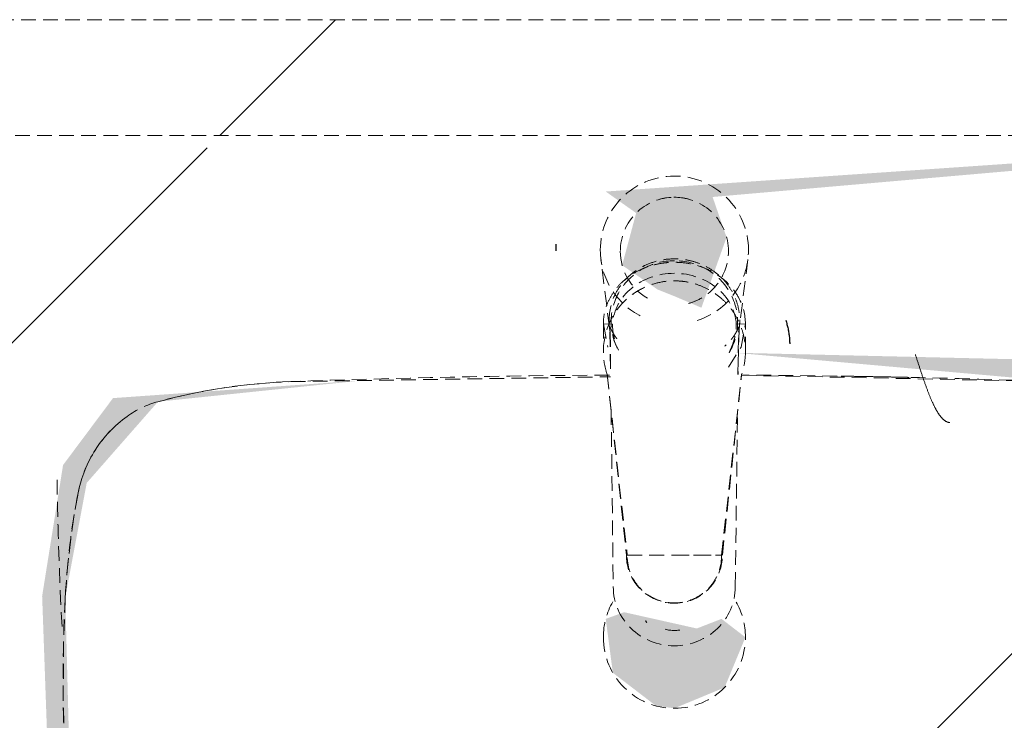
# Model space of a CAD drawing. Header units: millimetres. Extents: x 16156 to 91527, y 4646 to 113494.
# Tile 155 of 256: x 31455 to 31774, y 78055 to 78281. Entities that reach past the tile are written whole.
import ezdxf

# ---------------------------------------------------------------- set-up
doc = ezdxf.new("R2010")
doc.units = ezdxf.units.MM
doc.linetypes.add('ARC Demolished', pattern=[7.14375, 4.7625, -2.38125])
for name, color, linetype, lineweight in [('A--AR9__AlgVoorz', 1, 'Continuous', 9), ('A--L22__Binnenwanden', 2, 'Continuous', 9), ('A--L74__VasteSanitaireVoorz', 1, 'ARC Demolished', 9)]:
    doc.layers.add(name, color=color, linetype=linetype, lineweight=lineweight)
pattern_1 = [(44.049, (-31667.26, -73516.1), (-198.0473, 218.8271), [])]
pattern_2 = [(45, (-31667.26, -78281.44), (-212.132, 212.132), [])]

# ---------------------------------------------------------------- blocks, each defined once
blk = doc.blocks.new('FP_108-AB-Begane grond - slooptekening')
at = {"layer": 'A--L74__VasteSanitaireVoorz', "color": 20, "linetype": 'Continuous', "lineweight": 25}
for p, q in [((-9.31, -194.65), (-9.29, -194.69)), ((-9.31, -194.65), (-9.29, -194.69)), ((-9.29, -194.69), (-9.28, -194.73)), ((-9.29, -194.69), (-9.28, -194.73)), ((-9.28, -194.73), (-9.26, -194.77)), ((-9.28, -194.73), (-9.26, -194.77)), ((-9.26, -194.77), (-9.25, -194.81)), ((-9.26, -194.77), (-9.25, -194.81)), ((-9.25, -194.81), (-9.23, -194.85)), ((-9.25, -194.81), (-9.23, -194.85)), ((-9.23, -194.85), (-9.21, -194.88)), ((-9.23, -194.85), (-9.21, -194.88)), ((-9.21, -194.88), (-9.19, -194.92)), ((-9.21, -194.88), (-9.19, -194.92)), ((-9.19, -194.92), (-9.17, -194.95)), ((-9.19, -194.92), (-9.17, -194.95)), ((-9.17, -194.95), (-9.15, -194.98)), ((-9.17, -194.95), (-9.15, -194.98)), ((-9.15, -194.98), (-9.13, -195.01)), ((-9.15, -194.98), (-9.13, -195.01)), ((-9.13, -195.01), (-9.11, -195.04)), ((-9.13, -195.01), (-9.11, -195.04)), ((-9.11, -195.04), (-9.09, -195.07)), ((-9.11, -195.04), (-9.09, -195.07)), ((-9.09, -195.07), (-9.06, -195.09)), ((-9.09, -195.07), (-9.06, -195.09)), ((-9.06, -195.09), (-9.04, -195.11)), ((-9.06, -195.09), (-9.04, -195.11)), ((-9.04, -195.11), (-9.02, -195.13)), ((-9.04, -195.11), (-9.02, -195.13)), ((-9.02, -195.13), (-8.99, -195.15)), ((-9.02, -195.13), (-8.99, -195.15)), ((-8.99, -195.15), (-8.96, -195.17)), ((-8.99, -195.15), (-8.96, -195.17)), ((-8.96, -195.17), (-8.94, -195.19)), ((-8.96, -195.17), (-8.94, -195.19)), ((-8.94, -195.19), (-8.91, -195.2)), ((-8.94, -195.19), (-8.91, -195.2)), ((-8.91, -195.2), (-8.88, -195.22)), ((-8.91, -195.2), (-8.88, -195.22))]:
    blk.add_line(p, q, dxfattribs=at)
at = {"layer": 'A--L74__VasteSanitaireVoorz', "flags": 128}
blk.add_lwpolyline([(-15.54, -173.44), (-15.53, -174.06), (-15.49, -174.68), (-15.43, -175.3), (-15.35, -175.91), (-15.23, -176.52), (-15.1, -177.13), (-14.94, -177.73), (-14.75, -178.33), (-14.55, -178.91), (-14.32, -179.49), (-14.06, -180.06), (-13.79, -180.61), (-13.49, -181.16), (-13.17, -181.69), (-12.83, -182.21), (-12.47, -182.72), (-12.09, -183.21), (-11.69, -183.68), (-11.27, -184.14), (-10.83, -184.59), (-10.37, -185.01), (-9.9, -185.42), (-9.42, -185.8), (-8.91, -186.17), (-8.4, -186.52), (-7.87, -186.84), (-7.33, -187.14), (-6.77, -187.43), (-6.21, -187.69), (-5.63, -187.92), (-5.05, -188.14), (-4.46, -188.33), (-3.86, -188.49), (-3.25, -188.64), (-2.64, -188.75), (-2.03, -188.85), (-1.41, -188.92), (-0.79, -188.96), (-0.17, -188.98), (0.45, -188.97), (1.07, -188.94), (1.69, -188.89), (2.31, -188.81), (2.92, -188.7), (3.53, -188.57), (4.13, -188.42), (4.73, -188.24), (5.32, -188.04), (5.9, -187.82), (6.47, -187.57), (7.03, -187.3), (7.58, -187.01), (8.11, -186.69), (8.64, -186.36), (9.15, -186), (9.64, -185.63), (10.12, -185.23), (10.59, -184.82), (11.03, -184.38), (11.46, -183.93), (11.87, -183.47), (12.26, -182.99), (12.64, -182.49), (12.99, -181.97), (13.32, -181.45), (13.63, -180.91), (13.92, -180.36), (14.18, -179.8), (14.43, -179.22), (14.65, -178.64), (14.84, -178.05), (15.01, -177.46), (15.16, -176.85), (15.29, -176.24), (15.39, -175.63), (15.46, -175.01), (15.51, -174.39), (15.54, -173.77), (15.54, -173.44)], dxfattribs=at)
blk = doc.blocks.new('FP_109-AB-Begane grond - slooptekening')
at = {"layer": 'A--L74__VasteSanitaireVoorz'}
for p, q in [((-21.01, -99.74), (-23.79, -77.61)), ((23.79, -77.61), (21.01, -99.74))]:
    blk.add_line(p, q, dxfattribs=at)
blk = doc.blocks.new('FP_110-AB-Begane grond - slooptekening')
at = {"layer": 'A--L74__VasteSanitaireVoorz', "color": 20, "linetype": 'Continuous', "lineweight": 25}
for p, q in [((-38.27, -73.57), (-38.26, -73.14)), ((-38.27, -73.57), (-38.26, -73.14)), ((-38.26, -73.14), (-38.25, -72.71)), ((-38.26, -73.14), (-38.25, -72.71)), ((-38.28, -74.01), (-38.27, -73.57)), ((-38.28, -74.01), (-38.27, -73.57)), ((-38.28, -74.44), (-38.28, -74.01)), ((-38.28, -74.44), (-38.28, -74.01)), ((-38.27, -74.87), (-38.28, -74.44)), ((-38.27, -74.87), (-38.28, -74.44))]:
    blk.add_line(p, q, dxfattribs=at)
blk = doc.blocks.new('FP_111-AB-Begane grond - slooptekening')
at = {"layer": 'A--L74__VasteSanitaireVoorz', "flags": 128}
blk.add_lwpolyline([(-19.55, -103.75), (-19.28, -104.55), (-18.97, -105.34), (-18.63, -106.1)], dxfattribs=at)
blk = doc.blocks.new('FP_112-AB-Begane grond - slooptekening')
at = {"layer": 'A--L74__VasteSanitaireVoorz', "flags": 128}
blk.add_lwpolyline([(17.68, -107.92), (18.09, -107.19), (18.47, -106.44), (18.82, -105.68), (19.14, -104.9), (19.43, -104.11), (19.55, -103.75)], dxfattribs=at)
blk = doc.blocks.new('FP_113-AB-Begane grond - slooptekening')
at = {"layer": 'A--L74__VasteSanitaireVoorz'}
for p, q in [((-23, -98.53), (-23, -107.42)), ((23, -107.42), (23, -98.53))]:
    blk.add_line(p, q, dxfattribs=at)
at = {"layer": 'A--L74__VasteSanitaireVoorz', "color": 20, "linetype": 'Continuous', "lineweight": 25}
for p, q in [((36.04, -97.31), (36.15, -97.65)), ((36.04, -97.31), (36.15, -97.65)), ((36.15, -97.65), (36.25, -98)), ((36.15, -97.65), (36.25, -98)), ((36.25, -98), (36.35, -98.34)), ((36.25, -98), (36.35, -98.34)), ((36.35, -98.34), (36.45, -98.68)), ((36.35, -98.34), (36.45, -98.68)), ((36.45, -98.68), (36.54, -99.03)), ((36.45, -98.68), (36.54, -99.03)), ((36.54, -99.03), (36.62, -99.37)), ((36.54, -99.03), (36.62, -99.37)), ((36.62, -99.37), (36.7, -99.72)), ((36.62, -99.37), (36.7, -99.72)), ((36.7, -99.72), (36.78, -100.07)), ((36.7, -99.72), (36.78, -100.07)), ((36.78, -100.07), (36.85, -100.42)), ((36.78, -100.07), (36.85, -100.42)), ((36.85, -100.42), (36.92, -100.77)), ((36.85, -100.42), (36.92, -100.77)), ((36.92, -100.77), (36.98, -101.12)), ((36.92, -100.77), (36.98, -101.12)), ((36.98, -101.12), (37.03, -101.47)), ((36.98, -101.12), (37.03, -101.47)), ((37.03, -101.47), (37.09, -101.82)), ((37.03, -101.47), (37.09, -101.82)), ((37.09, -101.82), (37.13, -102.17)), ((37.09, -101.82), (37.13, -102.17)), ((37.13, -102.17), (37.17, -102.53)), ((37.13, -102.17), (37.17, -102.53)), ((37.17, -102.53), (37.21, -102.88)), ((37.17, -102.53), (37.21, -102.88)), ((37.21, -102.88), (37.24, -103.24)), ((37.21, -102.88), (37.24, -103.24)), ((37.24, -103.24), (37.27, -103.59)), ((37.24, -103.24), (37.27, -103.59)), ((37.27, -103.59), (37.29, -103.94)), ((37.27, -103.59), (37.29, -103.94)), ((37.29, -103.94), (37.31, -104.3)), ((37.29, -103.94), (37.31, -104.3)), ((37.31, -104.3), (37.32, -104.65)), ((37.31, -104.3), (37.32, -104.65)), ((37.32, -104.65), (37.33, -105.01)), ((37.32, -104.65), (37.33, -105.01))]:
    blk.add_line(p, q, dxfattribs=at)
blk = doc.blocks.new('FP_114-AB-Begane grond - slooptekening')
at = {"layer": 'A--L74__VasteSanitaireVoorz'}
blk.add_line((-20.68, -113.1), (-20.97, -99.59), dxfattribs=at)
blk = doc.blocks.new('FP_115-AB-Begane grond - slooptekening')
at = {"layer": 'A--L74__VasteSanitaireVoorz'}
blk.add_line((20.96, -99.62), (20.62, -114.89), dxfattribs=at)
blk = doc.blocks.new('FP_116-AB-Begane grond - slooptekening')
at = {"layer": 'A--L74__VasteSanitaireVoorz'}
blk.add_line((-21.76, -114.77), (-15.54, -173.44), dxfattribs=at)
blk = doc.blocks.new('FP_117-AB-Begane grond - slooptekening')
at = {"layer": 'A--L74__VasteSanitaireVoorz'}
blk.add_line((15.54, -173.44), (21.76, -114.77), dxfattribs=at)
blk = doc.blocks.new('FP_143-AB-Begane grond - slooptekening')
at = {"layer": 'A--L74__VasteSanitaireVoorz', "color": 240, "linetype": 'Continuous'}
for p, q in [((78.1, -108.65), (78.01, -108.38)), ((78.1, -108.65), (78.01, -108.38)), ((78.18, -108.92), (78.1, -108.65)), ((78.18, -108.92), (78.1, -108.65)), ((78.27, -109.18), (78.18, -108.92)), ((78.27, -109.18), (78.18, -108.92)), ((78.35, -109.45), (78.27, -109.18)), ((78.35, -109.45), (78.27, -109.18)), ((78.44, -109.72), (78.35, -109.45)), ((78.44, -109.72), (78.35, -109.45)), ((78.53, -109.99), (78.44, -109.72)), ((78.53, -109.99), (78.44, -109.72)), ((78.61, -110.26), (78.53, -109.99)), ((78.61, -110.26), (78.53, -109.99)), ((78.7, -110.53), (78.61, -110.26)), ((78.7, -110.53), (78.61, -110.26)), ((78.79, -110.8), (78.7, -110.53)), ((78.79, -110.8), (78.7, -110.53)), ((78.87, -111.07), (78.79, -110.8)), ((78.87, -111.07), (78.79, -110.8)), ((78.96, -111.34), (78.87, -111.07)), ((78.96, -111.34), (78.87, -111.07)), ((79.04, -111.6), (78.96, -111.34)), ((79.04, -111.6), (78.96, -111.34)), ((79.13, -111.87), (79.04, -111.6)), ((79.13, -111.87), (79.04, -111.6)), ((79.22, -112.14), (79.13, -111.87)), ((79.22, -112.14), (79.13, -111.87)), ((79.3, -112.4), (79.22, -112.14)), ((79.3, -112.4), (79.22, -112.14)), ((79.39, -112.67), (79.3, -112.4)), ((79.39, -112.67), (79.3, -112.4)), ((79.47, -112.93), (79.39, -112.67)), ((79.47, -112.93), (79.39, -112.67)), ((79.56, -113.19), (79.47, -112.93)), ((79.56, -113.19), (79.47, -112.93)), ((79.65, -113.46), (79.56, -113.19)), ((79.65, -113.46), (79.56, -113.19)), ((79.73, -113.72), (79.65, -113.46)), ((79.73, -113.72), (79.65, -113.46)), ((79.82, -113.98), (79.73, -113.72)), ((79.82, -113.98), (79.73, -113.72)), ((79.91, -114.24), (79.82, -113.98)), ((79.91, -114.24), (79.82, -113.98)), ((79.99, -114.5), (79.91, -114.24)), ((79.99, -114.5), (79.91, -114.24)), ((80.08, -114.76), (79.99, -114.5)), ((80.08, -114.76), (79.99, -114.5)), ((80.16, -115.02), (80.08, -114.76)), ((80.16, -115.02), (80.08, -114.76)), ((80.25, -115.28), (80.16, -115.02)), ((80.25, -115.28), (80.16, -115.02)), ((80.34, -115.53), (80.25, -115.28)), ((80.34, -115.53), (80.25, -115.28)), ((80.42, -115.79), (80.34, -115.53)), ((80.42, -115.79), (80.34, -115.53)), ((80.51, -116.04), (80.42, -115.79)), ((80.51, -116.04), (80.42, -115.79)), ((80.59, -116.29), (80.51, -116.04)), ((80.59, -116.29), (80.51, -116.04)), ((80.68, -116.54), (80.59, -116.29)), ((80.68, -116.54), (80.59, -116.29)), ((80.77, -116.79), (80.68, -116.54)), ((80.77, -116.79), (80.68, -116.54)), ((80.85, -117.04), (80.77, -116.79)), ((80.85, -117.04), (80.77, -116.79)), ((80.94, -117.29), (80.85, -117.04)), ((80.94, -117.29), (80.85, -117.04)), ((81.03, -117.54), (80.94, -117.29)), ((81.03, -117.54), (80.94, -117.29)), ((81.11, -117.78), (81.03, -117.54)), ((81.11, -117.78), (81.03, -117.54)), ((81.2, -118.02), (81.11, -117.78)), ((81.2, -118.02), (81.11, -117.78)), ((81.29, -118.27), (81.2, -118.02)), ((81.29, -118.27), (81.2, -118.02)), ((81.37, -118.51), (81.29, -118.27)), ((81.37, -118.51), (81.29, -118.27)), ((81.46, -118.75), (81.37, -118.51)), ((81.46, -118.75), (81.37, -118.51)), ((81.54, -118.98), (81.46, -118.75)), ((81.54, -118.98), (81.46, -118.75)), ((81.63, -119.22), (81.54, -118.98)), ((81.63, -119.22), (81.54, -118.98)), ((81.72, -119.45), (81.63, -119.22)), ((81.72, -119.45), (81.63, -119.22)), ((81.8, -119.69), (81.72, -119.45)), ((81.8, -119.69), (81.72, -119.45)), ((81.89, -119.92), (81.8, -119.69)), ((81.89, -119.92), (81.8, -119.69)), ((81.98, -120.15), (81.89, -119.92)), ((81.98, -120.15), (81.89, -119.92)), ((82.06, -120.38), (81.98, -120.15)), ((82.06, -120.38), (81.98, -120.15)), ((82.15, -120.6), (82.06, -120.38)), ((82.15, -120.6), (82.06, -120.38)), ((82.24, -120.82), (82.15, -120.6)), ((82.24, -120.82), (82.15, -120.6)), ((82.32, -121.05), (82.24, -120.82)), ((82.32, -121.05), (82.24, -120.82)), ((82.41, -121.27), (82.32, -121.05)), ((82.41, -121.27), (82.32, -121.05)), ((82.5, -121.49), (82.41, -121.27)), ((82.5, -121.49), (82.41, -121.27)), ((82.58, -121.7), (82.5, -121.49)), ((82.58, -121.7), (82.5, -121.49)), ((82.67, -121.92), (82.58, -121.7)), ((82.67, -121.92), (82.58, -121.7)), ((82.76, -122.13), (82.67, -121.92)), ((82.76, -122.13), (82.67, -121.92)), ((82.84, -122.34), (82.76, -122.13)), ((82.84, -122.34), (82.76, -122.13)), ((82.93, -122.55), (82.84, -122.34)), ((82.93, -122.55), (82.84, -122.34)), ((83.02, -122.75), (82.93, -122.55)), ((83.02, -122.75), (82.93, -122.55)), ((83.11, -122.96), (83.02, -122.75)), ((83.11, -122.96), (83.02, -122.75)), ((83.19, -123.16), (83.11, -122.96)), ((83.19, -123.16), (83.11, -122.96)), ((83.28, -123.36), (83.19, -123.16)), ((83.28, -123.36), (83.19, -123.16)), ((83.37, -123.55), (83.28, -123.36)), ((83.37, -123.55), (83.28, -123.36)), ((83.45, -123.75), (83.37, -123.55)), ((83.45, -123.75), (83.37, -123.55)), ((83.54, -123.94), (83.45, -123.75)), ((83.54, -123.94), (83.45, -123.75)), ((83.63, -124.13), (83.54, -123.94)), ((83.63, -124.13), (83.54, -123.94)), ((83.72, -124.32), (83.63, -124.13)), ((83.72, -124.32), (83.63, -124.13)), ((83.8, -124.51), (83.72, -124.32)), ((83.8, -124.51), (83.72, -124.32)), ((83.89, -124.69), (83.8, -124.51)), ((83.89, -124.69), (83.8, -124.51)), ((83.98, -124.87), (83.89, -124.69)), ((83.98, -124.87), (83.89, -124.69)), ((84.07, -125.05), (83.98, -124.87)), ((84.07, -125.05), (83.98, -124.87)), ((84.15, -125.22), (84.07, -125.05)), ((84.15, -125.22), (84.07, -125.05)), ((84.24, -125.4), (84.15, -125.22)), ((84.24, -125.4), (84.15, -125.22)), ((84.33, -125.57), (84.24, -125.4)), ((84.33, -125.57), (84.24, -125.4)), ((84.42, -125.74), (84.33, -125.57)), ((84.42, -125.74), (84.33, -125.57)), ((84.5, -125.9), (84.42, -125.74)), ((84.5, -125.9), (84.42, -125.74)), ((84.59, -126.07), (84.5, -125.9)), ((84.59, -126.07), (84.5, -125.9)), ((84.68, -126.23), (84.59, -126.07)), ((84.68, -126.23), (84.59, -126.07)), ((84.77, -126.38), (84.68, -126.23)), ((84.77, -126.38), (84.68, -126.23)), ((84.86, -126.54), (84.77, -126.38)), ((84.86, -126.54), (84.77, -126.38)), ((84.94, -126.69), (84.86, -126.54)), ((84.94, -126.69), (84.86, -126.54)), ((85.03, -126.84), (84.94, -126.69)), ((85.03, -126.84), (84.94, -126.69)), ((85.12, -126.99), (85.03, -126.84)), ((85.12, -126.99), (85.03, -126.84)), ((85.21, -127.13), (85.12, -126.99)), ((85.21, -127.13), (85.12, -126.99)), ((85.3, -127.27), (85.21, -127.13)), ((85.3, -127.27), (85.21, -127.13)), ((85.39, -127.41), (85.3, -127.27)), ((85.39, -127.41), (85.3, -127.27)), ((85.47, -127.55), (85.39, -127.41)), ((85.47, -127.55), (85.39, -127.41)), ((85.56, -127.68), (85.47, -127.55)), ((85.56, -127.68), (85.47, -127.55)), ((85.65, -127.81), (85.56, -127.68)), ((85.65, -127.81), (85.56, -127.68)), ((85.74, -127.94), (85.65, -127.81)), ((85.74, -127.94), (85.65, -127.81)), ((85.83, -128.06), (85.74, -127.94)), ((85.83, -128.06), (85.74, -127.94)), ((85.92, -128.18), (85.83, -128.06)), ((85.92, -128.18), (85.83, -128.06)), ((86.01, -128.3), (85.92, -128.18)), ((86.01, -128.3), (85.92, -128.18)), ((86.09, -128.42), (86.01, -128.3)), ((86.09, -128.42), (86.01, -128.3)), ((86.18, -128.53), (86.09, -128.42)), ((86.18, -128.53), (86.09, -128.42)), ((86.27, -128.64), (86.18, -128.53)), ((86.27, -128.64), (86.18, -128.53)), ((86.36, -128.74), (86.27, -128.64)), ((86.36, -128.74), (86.27, -128.64)), ((86.45, -128.85), (86.36, -128.74)), ((86.45, -128.85), (86.36, -128.74)), ((86.54, -128.95), (86.45, -128.85)), ((86.54, -128.95), (86.45, -128.85)), ((86.63, -129.04), (86.54, -128.95)), ((86.63, -129.04), (86.54, -128.95)), ((86.72, -129.14), (86.63, -129.04)), ((86.72, -129.14), (86.63, -129.04)), ((86.81, -129.23), (86.72, -129.14)), ((86.81, -129.23), (86.72, -129.14)), ((86.9, -129.32), (86.81, -129.23)), ((86.9, -129.32), (86.81, -129.23)), ((86.99, -129.4), (86.9, -129.32)), ((86.99, -129.4), (86.9, -129.32)), ((87.08, -129.48), (86.99, -129.4)), ((87.08, -129.48), (86.99, -129.4)), ((87.17, -129.56), (87.08, -129.48)), ((87.17, -129.56), (87.08, -129.48)), ((87.26, -129.64), (87.17, -129.56)), ((87.26, -129.64), (87.17, -129.56)), ((87.35, -129.71), (87.26, -129.64)), ((87.35, -129.71), (87.26, -129.64)), ((87.44, -129.78), (87.35, -129.71)), ((87.44, -129.78), (87.35, -129.71)), ((87.53, -129.84), (87.44, -129.78)), ((87.53, -129.84), (87.44, -129.78)), ((87.62, -129.91), (87.53, -129.84)), ((87.62, -129.91), (87.53, -129.84)), ((87.71, -129.97), (87.62, -129.91)), ((87.71, -129.97), (87.62, -129.91)), ((87.8, -130.02), (87.71, -129.97)), ((87.8, -130.02), (87.71, -129.97)), ((87.89, -130.08), (87.8, -130.02)), ((87.89, -130.08), (87.8, -130.02)), ((87.98, -130.13), (87.89, -130.08)), ((87.98, -130.13), (87.89, -130.08)), ((88.07, -130.17), (87.98, -130.13)), ((88.07, -130.17), (87.98, -130.13)), ((88.16, -130.21), (88.07, -130.17)), ((88.16, -130.21), (88.07, -130.17)), ((88.25, -130.25), (88.16, -130.21)), ((88.25, -130.25), (88.16, -130.21)), ((88.34, -130.29), (88.25, -130.25)), ((88.34, -130.29), (88.25, -130.25)), ((88.43, -130.32), (88.34, -130.29)), ((88.43, -130.32), (88.34, -130.29)), ((88.52, -130.36), (88.43, -130.32)), ((88.52, -130.36), (88.43, -130.32)), ((88.61, -130.38), (88.52, -130.36)), ((88.61, -130.38), (88.52, -130.36)), ((88.7, -130.41), (88.61, -130.38)), ((88.7, -130.41), (88.61, -130.38)), ((88.79, -130.43), (88.7, -130.41)), ((88.79, -130.43), (88.7, -130.41)), ((88.89, -130.44), (88.79, -130.43)), ((88.89, -130.44), (88.79, -130.43)), ((88.98, -130.46), (88.89, -130.44)), ((88.98, -130.46), (88.89, -130.44)), ((89.07, -130.47), (88.98, -130.46)), ((89.07, -130.47), (88.98, -130.46)), ((89.16, -130.47), (89.07, -130.47)), ((89.16, -130.47), (89.07, -130.47))]:
    blk.add_line(p, q, dxfattribs=at)
at = {"layer": 'A--L74__VasteSanitaireVoorz'}
for p, q in [((-124.15, -117.2), (-20.71, -115.63)), ((21.71, -115.15), (124.15, -117.2))]:
    blk.add_line(p, q, dxfattribs=at)
blk = doc.blocks.new('FP_144-AB-Begane grond - slooptekening')
at = {"layer": 'A--L74__VasteSanitaireVoorz', "flags": 128}
blk.add_lwpolyline([(-167.17, -123.72), (-159.83, -121.88), (-152.43, -120.33), (-144.97, -119.09), (-137.47, -118.14), (-129.93, -117.49), (-124.15, -117.2)], dxfattribs=at)
blk = doc.blocks.new('FP_145-AB-Begane grond - slooptekening')
at = {"layer": 'A--L74__VasteSanitaireVoorz', "flags": 128}
blk.add_lwpolyline([(-193.01, -153.2), (-192.68, -151.64), (-192.28, -150.1), (-191.83, -148.58), (-191.31, -147.08), (-190.73, -145.59), (-190.09, -144.14), (-189.4, -142.7), (-188.65, -141.3), (-187.84, -139.93), (-186.98, -138.59), (-186.06, -137.29), (-185.1, -136.03), (-184.08, -134.8), (-183.02, -133.62), (-181.91, -132.48), (-180.76, -131.38), (-179.56, -130.34), (-178.32, -129.34), (-177.13, -128.45)], dxfattribs=at)
blk = doc.blocks.new('FP_146-AB-Begane grond - slooptekening')
at = {"layer": 'A--L74__VasteSanitaireVoorz', "flags": 128}
blk.add_lwpolyline([(-197.17, -187.05), (-196.46, -177.29), (-195.37, -167.57), (-193.88, -157.9), (-193.01, -153.2)], dxfattribs=at)
blk = doc.blocks.new('FP_147-AB-Begane grond - slooptekening')
at = {"layer": 'A--L74__VasteSanitaireVoorz', "flags": 128}
blk.add_lwpolyline([(-197.17, -242.05), (-197.85, -221.06), (-197.69, -200.06), (-197.17, -187.05)], dxfattribs=at)
blk = doc.blocks.new('74_PF_wastafel 50x38_sphinx300_un - 74_PF_wastafel 50x38_sphinx300_un-V107-AB-Begane grond - slooptekening')
at = {"layer": 'A--L74__VasteSanitaireVoorz'}
h = blk.add_hatch(dxfattribs=at)
h.set_pattern_fill('FP_29', color=256, style=0, pattern_type=2)
h.set_pattern_definition(pattern_2)
h.paths.add_polyline_path([(242, -37.47), (242, 0), (-242, 0), (-242, -37.47)])
h = blk.add_hatch(dxfattribs=at)
h.set_pattern_fill('FP_29', color=256, style=0, pattern_type=2)
h.set_pattern_definition(pattern_2)
h.paths.add_polyline_path([(242, -37.47), (242, 0), (-242, 0), (-242, -37.47)])
h = blk.add_hatch(dxfattribs=at)
h.set_pattern_fill('FP_29', color=256, style=0, pattern_type=2)
h.set_pattern_definition(pattern_2)
h.paths.add_polyline_path([(0, -370), (132.33, -365.25), (197.17, -346.56), (215.67, -326.72), (228.1, -296.72), (238.6, -205.95), (241, -90.93), (241, -37.47), (-241, -42.41), (-233.7, -268.16), (-215.2, -327.45), (-195.21, -347.78), (-170.15, -358.81), (-89.76, -368.68), (-3.37, -369.95)])
h.paths.add_polyline_path([(0, -343.44), (-151, -330.05), (-173.72, -320.56), (-195.86, -292.13), (-202.64, -263.43), (-204.66, -186.66), (-193.01, -134.79), (-175.58, -118.87), (-146.97, -111.8), (-19.79, -107.86), (-15.16, -103.78), (-12.37, -87.37), (-16.9, -70.47), (-12.37, -57.41), (22.22, -55.65), (12.37, -62.63), (16.9, -79.53), (12.37, -103.97), (22.22, -107.91), (171.07, -117.2), (190.23, -130.45), (202.13, -162.84), (205.39, -214.55), (195.86, -292.13), (181.55, -313.8), (159.64, -327.65), (106.8, -338.77), (22.22, -342.46)])
h = blk.add_hatch(dxfattribs=at)
h.set_pattern_fill('FP_29', color=256, style=0, pattern_type=2)
h.set_pattern_definition(pattern_2)
h.paths.add_polyline_path([(0, -370), (132.33, -365.25), (197.17, -346.56), (215.67, -326.72), (228.1, -296.72), (238.6, -205.95), (241, -90.93), (241, -37.47), (-241, -42.41), (-233.7, -268.16), (-215.2, -327.45), (-195.21, -347.78), (-170.15, -358.81), (-89.76, -368.68), (-3.37, -369.95)])
h.paths.add_polyline_path([(0, -343.44), (-151, -330.05), (-173.72, -320.56), (-195.86, -292.13), (-202.64, -263.43), (-204.66, -186.66), (-193.01, -134.79), (-175.58, -118.87), (-146.97, -111.8), (-19.79, -107.86), (-15.16, -103.78), (-12.37, -87.37), (-16.9, -70.47), (-12.37, -57.41), (22.22, -55.65), (12.37, -62.63), (16.9, -79.53), (12.37, -103.97), (22.22, -107.91), (171.07, -117.2), (190.23, -130.45), (202.13, -162.84), (205.39, -214.55), (195.86, -292.13), (181.55, -313.8), (159.64, -327.65), (106.8, -338.77), (22.22, -342.46)])
h = blk.add_hatch(dxfattribs=at)
h.set_pattern_fill('FP_29', color=256, style=0, pattern_type=2)
h.set_pattern_definition(pattern_2)
h.paths.add_polyline_path([(0, -335.94), (134.97, -326.72), (173.45, -310.97), (195.21, -262.39), (196.04, -174.11), (190.23, -150.02), (167.17, -123.72), (124.15, -117.2), (21.68, -115.4), (19.92, -188.5), (22.22, -205.95), (11.5, -219.92), (-5.95, -222.22), (-19.92, -211.5), (-22.22, -194.05), (-19.51, -173.44), (-23, -115.42), (-169.14, -125.97), (-193.01, -153.2), (-197.89, -214.55), (-191.49, -282.47), (-172.77, -312.04), (-132.33, -327.45), (-100.65, -331.54)])
h = blk.add_hatch(dxfattribs=at)
h.set_pattern_fill('FP_29', color=256, style=0, pattern_type=2)
h.set_pattern_definition(pattern_2)
h.paths.add_polyline_path([(0, -335.94), (134.97, -326.72), (173.45, -310.97), (195.21, -262.39), (196.04, -174.11), (190.23, -150.02), (167.17, -123.72), (124.15, -117.2), (21.68, -115.4), (19.92, -188.5), (22.22, -205.95), (11.5, -219.92), (-5.95, -222.22), (-19.92, -211.5), (-22.22, -194.05), (-19.51, -173.44), (-23, -115.42), (-169.14, -125.97), (-193.01, -153.2), (-197.89, -214.55), (-191.49, -282.47), (-172.77, -312.04), (-132.33, -327.45), (-100.65, -331.54)])
at = {"layer": 'A--L74__VasteSanitaireVoorz', "linetype": 'Continuous', "lineweight": 25}
h = blk.add_hatch(dxfattribs=at)
h.set_pattern_fill('FP_28', color=20, style=0, pattern_type=2)
h.set_pattern_definition(pattern_1)
h.paths.add_polyline_path([(7.26, -197.16), (16.26, -191.68), (19.44, -173.43), (11.5, -173.44), (-16.03, -166.39), (-5.5, -197.16), (0, -197.16)])
h = blk.add_hatch(dxfattribs=at)
h.set_pattern_fill('FP_28', color=20, style=0, pattern_type=2)
h.set_pattern_definition(pattern_1)
h.paths.add_polyline_path([(7.26, -197.16), (16.26, -191.68), (19.44, -173.43), (11.5, -173.44), (-16.03, -166.39), (-5.5, -197.16), (0, -197.16)])
at = {"layer": 'A--L74__VasteSanitaireVoorz'}
for p, q in [((-242, -37.47), (242, -37.47)), ((-20.04, -98.6), (-23, -98.52)), ((-23, -98.53), (-21.57, -106)), ((23, -98.52), (20.04, -98.6)), ((-20.78, -101.15), (-20.63, -113.03)), ((20.59, -114.89), (20.77, -101.18)), ((-20.47, -126.42), (-19.79, -183.65)), ((19.7, -183.65), (20.44, -126.73)), ((-15.27, -173.44), (0, -173.44)), ((-15.24, -173.44), (15.24, -173.44)), ((0, -173.44), (15.27, -173.44))]:
    blk.add_line(p, q, dxfattribs=at)
at = {"layer": 'A--L74__VasteSanitaireVoorz', "flags": 128}
for points in [[(17.49, -112.52), (21.57, -106), (23, -98.53)], [(-21.74, -114.89), (-18.53, -144.16), (-15.24, -173.44)], [(15.24, -173.44), (18.53, -144.16), (21.74, -114.89)]]:
    blk.add_lwpolyline(points, dxfattribs=at)
at = {"layer": 'A--L74__VasteSanitaireVoorz'}
for centre, radius, start, end in [((0, -74.62), 23.98, 0, 180), ((0, -75), 17.5, 0, 180), ((0, -75), 17.5, 75, 105), ((0, -74.62), 23.98, 180, 243.6372), ((0, -75), 17.5, 180, 240), ((0, -75), 17.5, 285, 0), ((0, -74.62), 23.98, 288, 0), ((0, -75), 17.5, 285, 300), ((-117.51, -306.2), 189.12, 92.0128, 105.2254), ((0, -3649.67), 3534.65, 90.34124, 92.01283), ((0, -3649.67), 3534.65, 87.98717, 89.64849), ((-158.99, -153.78), 31.16, 105.2254, 125.6177), ((-153.97, -160.79), 39.77, 125.6177, 169.0021), ((1090.63, -128.97), 1290.63, 180.891, 183), ((47.1, -199.86), 244.61, 169.0021, 176.9979), ((327.2, -214.55), 525.09, 176.9979, 183.0021), ((0, -200), 23, 150, 180), ((0, -200), 23, 360, 30), ((0, -200), 23, 180, 0)]:
    blk.add_arc(centre, radius, start, end, dxfattribs=at)
for centre, major_axis, ratio, start_param, end_param in [((0, -97.86), (20.48, 0), 0.967332, 1.570796, 3.665191), ((0, -97.86), (20.48, 0), 0.967332, 5.759587, 7.853982), ((0, -99.6), (20.07, 0), 0.870402, 1.570796, 3.08442), ((0, -99.6), (20.07, 0), 0.870402, 0.057173, 1.570796), ((0, -98.55), (20.04, 0), 0.97026, 3.144451, 3.592433), ((0, -98.55), (20.04, 0), 0.97026, 5.832345, 6.280327), ((-0.04, -183.65), (19.74, 0), 0.967332, 3.141593, 6.283185), ((0, -186.61), (11.5, 0), 0.973197, 4.45059, 4.974188)]:
    blk.add_ellipse(centre, major_axis=major_axis, ratio=ratio, start_param=start_param, end_param=end_param, dxfattribs=at)
for points, knots in [([(23, -98.53), (22.97, -95.51), (21.92, -91.34), (18.79, -86.86), (16.66, -84.7), (14.8, -83.2), (12.77, -81.87), (9.96, -80.42), (5.94, -79.07), (1.87, -78.53), (-1.53, -78.57), (-4.49, -78.87), (-7.9, -79.68), (-11.56, -81.14), (-14.85, -83.16), (-17.71, -85.62), (-20, -88.49), (-21.73, -91.67), (-22.74, -94.97), (-22.99, -97.32), (-23, -98.53)], [-1, -1, -1, -1, -0.861111, -0.791667, -0.756944, -0.722222, -0.6875, -0.652778, -0.583333, -0.513889, -0.479167, -0.444444, -0.388889, -0.333333, -0.277778, -0.222222, -0.166667, -0.111111, -0.055556, 0, 0, 0, 0]), ([(-21.16, -97.25), (-21.09, -94.21), (-20.09, -90.03), (-17.17, -85.59), (-15.19, -83.45), (-13.47, -81.97), (-11.6, -80.67), (-9.03, -79.25), (-5.38, -77.95), (-1.7, -77.43), (1.38, -77.46), (4.06, -77.75), (7.16, -78.53), (10.49, -79.95), (13.51, -81.93), (16.15, -84.34), (18.29, -87.19), (19.92, -90.37), (20.88, -93.67), (21.13, -96.04), (21.16, -97.25)], [-1, -1, -1, -1, -0.861111, -0.791667, -0.756944, -0.722222, -0.6875, -0.652778, -0.583333, -0.513889, -0.479167, -0.444444, -0.388889, -0.333333, -0.277778, -0.222222, -0.166667, -0.111111, -0.055556, 0, 0, 0, 0]), ([(-23, -107.42), (-22.96, -103.95), (-21.91, -99.17), (-18.78, -94.05), (-16.64, -91.58), (-14.78, -89.86), (-12.75, -88.35), (-9.94, -86.69), (-5.93, -85.16), (-1.87, -84.54), (1.53, -84.58), (4.48, -84.92), (7.88, -85.84), (11.54, -87.51), (14.83, -89.82), (17.7, -92.63), (19.99, -95.91), (21.73, -99.56), (22.73, -103.33), (22.99, -106.03), (23, -107.42)], [-1, -1, -1, -1, -0.861111, -0.791667, -0.756944, -0.722222, -0.6875, -0.652778, -0.583333, -0.513889, -0.479167, -0.444444, -0.388889, -0.333333, -0.277778, -0.222222, -0.166667, -0.111111, -0.055556, 0, 0, 0, 0]), ([(-18.59, -103.34), (-18.75, -103.14), (-19.05, -102.74), (-19.47, -102.12), (-19.83, -101.52), (-20.13, -100.99), (-20.37, -100.52), (-20.64, -99.97), (-20.78, -99.64), (-20.85, -99.46)], [0.7142857, 0.7142857, 0.7142857, 0.7142857, 0.75, 0.7857143, 0.8214286, 0.8571429, 0.8928571, 0.9285714, 1, 1, 1, 1]), ([(20.84, -99.49), (20.77, -99.67), (20.63, -100), (20.36, -100.55), (20.12, -101.01), (19.82, -101.55), (19.46, -102.14), (19.11, -102.66), (18.81, -103.06), (18.5, -103.46), (18.09, -103.96), (17.36, -104.75), (16.74, -105.33), (16.3, -105.71)], [0, 0, 0, 0, 0.0714286, 0.1071429, 0.1428571, 0.1785714, 0.2142857, 0.25, 0.2678571, 0.2857143, 0.3214286, 0.3571429, 0.4285714, 0.4285714, 0.4285714, 0.4285714]), ([(15.27, -173.44), (15.28, -175.76), (14.63, -178.98), (12.56, -182.46), (11.14, -184.13), (9.9, -185.3), (8.54, -186.33), (6.66, -187.45), (3.98, -188.5), (0.69, -189), (-2.48, -188.8), (-5.29, -188.03), (-7.75, -186.89), (-9.94, -185.33), (-11.85, -183.42), (-13.36, -181.19), (-14.5, -178.72), (-15.14, -176.18), (-15.27, -174.37), (-15.27, -173.44)], [-1, -1, -1, -1, -0.861111, -0.791667, -0.756944, -0.722222, -0.6875, -0.652778, -0.583333, -0.513889, -0.444444, -0.388889, -0.333333, -0.277778, -0.222222, -0.166667, -0.111111, -0.055556, 0, 0, 0, 0])]:
    blk.add_open_spline(points, degree=3, knots=knots, dxfattribs=at)
for points in [[(-20.78, -101.15), (-20.91, -100.52), (-21.1, -99.23), (-21.16, -97.92), (-21.16, -97.25)], [(21.16, -97.25), (21.16, -97.92), (21.1, -99.24), (20.9, -100.54), (20.77, -101.18)], [(-20.85, -99.46), (-20.96, -99.31), (-21.01, -99.44), (-20.88, -100.44), (-20.78, -101.15)], [(20.77, -101.18), (20.88, -100.47), (21, -99.47), (20.96, -99.34), (20.84, -99.49)], [(-21.74, -114.89), (-22.16, -113.68), (-22.79, -111.23), (-23, -108.7), (-23, -107.42)], [(23, -107.42), (23, -108.7), (22.79, -111.23), (22.16, -113.68), (21.74, -114.89)], [(76, -115.83), (76, -115.83), (75.55, -115.82), (73.6, -115.78), (70.61, -115.72), (66.95, -115.65), (63.05, -115.58), (59.39, -115.51), (56.4, -115.47), (54.45, -115.44), (54, -115.43), (54, -115.43)], [(54, -115.43), (54, -115.43), (54.45, -115.44), (56.4, -115.47), (59.39, -115.51), (63.05, -115.58), (66.95, -115.65), (70.61, -115.72), (73.6, -115.78), (75.55, -115.82), (76, -115.83), (76, -115.83)]]:
    blk.add_open_spline(points, degree=3, dxfattribs=at)
at = {"layer": 'A--L74__VasteSanitaireVoorz', "linetype": 'Continuous'}
blk.add_blockref('FP_110-AB-Begane grond - slooptekening', (0, 0), dxfattribs=at)
at = {"layer": 'A--L74__VasteSanitaireVoorz'}
for name in ['FP_109-AB-Begane grond - slooptekening', 'FP_113-AB-Begane grond - slooptekening', 'FP_114-AB-Begane grond - slooptekening', 'FP_115-AB-Begane grond - slooptekening', 'FP_111-AB-Begane grond - slooptekening', 'FP_112-AB-Begane grond - slooptekening', 'FP_143-AB-Begane grond - slooptekening', 'FP_144-AB-Begane grond - slooptekening', 'FP_116-AB-Begane grond - slooptekening', 'FP_117-AB-Begane grond - slooptekening', 'FP_145-AB-Begane grond - slooptekening', 'FP_146-AB-Begane grond - slooptekening', 'FP_108-AB-Begane grond - slooptekening', 'FP_147-AB-Begane grond - slooptekening']:
    blk.add_blockref(name, (0, 0), dxfattribs=at)

msp = doc.modelspace()

# ---------------------------------------------------------------- hatches: boundary and pattern name
at = {"layer": 'A--AR9__AlgVoorz'}
h = msp.add_hatch(color=7, dxfattribs=at)
h.paths.add_polyline_path([(31908.26, 78243.98), (31645.04, 78225.79), (31654.88, 78218.82), (31650.35, 78201.91), (31661.82, 78194.07), (31667.26, 78191.9), (31676.01, 78188.17), (31684.16, 78210.97), (31679.63, 78224.03), (31851.59, 78239.04)])
h.paths.add_polyline_path([(32022.26, 76511.44), (32014.54, 78281.44), (31909.26, 78281.44), (31901.33, 78018.01), (31889.8, 77970.48), (31868.48, 77937.42), (31837.41, 77922.63), (31757.01, 77912.76), (31533.37, 77916.46), (31470.09, 77934.89), (31451.59, 77954.72), (31439.16, 77984.72), (31428.66, 78075.49), (31426.26, 78169.64), (31425.26, 78281.44), (30834.26, 78281.44), (30834.26, 76511.44), (31900.76, 76511.44)])
h.paths.add_polyline_path([(29231.62, 76511.44), (30714.26, 76511.44), (30714.26, 78401.44), (32022.26, 78401.44), (32022.26, 78536.44), (31912.26, 78536.44), (31912.26, 78546.44), (32022.26, 78546.44), (32022.26, 79536.44), (31912.26, 79536.44), (31912.26, 79546.44), (32022.26, 79546.44), (32022.26, 86418.27), (28903.15, 86219.54), (28903.15, 79120.44), (28928.15, 79120.44), (28928.15, 76511.44)])
h.paths.add_polyline_path([(31667.26, 77938.01), (31801.15, 77946.65), (31848.81, 77967.64), (31863.12, 77989.32), (31869.9, 78018.01), (31871.92, 78094.78), (31859.79, 78147.4), (31842.84, 78162.58), (31800.1, 78170.96), (31686.96, 78173.58), (31791.41, 78164.25), (31836.4, 78155.48), (31860.27, 78128.25), (31865.15, 78066.89), (31858.75, 77998.97), (31840.03, 77969.4), (31799.59, 77953.99), (31774.06, 77950.17), (31655.76, 77946.01), (31532.29, 77954.72), (31491.53, 77974.07), (31472.05, 78019.06), (31470.09, 78094.39), (31477.03, 78131.43), (31500.09, 78157.73), (31566.6, 78164.66), (31485.54, 78158.89), (31469.37, 78137.22), (31462.6, 78094.78), (31465.5, 78013.28), (31480.55, 77973.16), (31493.95, 77960.53), (31537.08, 77946.1), (31577.5, 77941.93), (31666.52, 77938.04)])
h.paths.add_polyline_path([(31667.26, 78058.44), (31683.52, 78065.18), (31690.26, 78081.44), (31682.51, 78087.4), (31674.52, 78084.29), (31650.99, 78089.56), (31645.04, 78087.4), (31647.34, 78069.94), (31661.3, 78059.23)])
h.paths.add_polyline_path([(30879.91, 82636.87), (30579.91, 82636.87), (30579.91, 82936.87), (30879.91, 82936.87), (30879.91, 82788.05)])

# ---------------------------------------------------------------- linework, layer by layer
at = {"layer": 'A--L22__Binnenwanden', "color": 10, "linetype": 'ARC Demolished', "lineweight": 20}
msp.add_line((30834.26, 78281.44), (32022.26, 78281.44), dxfattribs=at)

# ---------------------------------------------------------------- block references
at = {"layer": 'A--L74__VasteSanitaireVoorz'}
msp.add_blockref('74_PF_wastafel 50x38_sphinx300_un - 74_PF_wastafel 50x38_sphinx300_un-V107-AB-Begane grond - slooptekening', (31667.26, 78281.44), dxfattribs=at)

doc.saveas('drawing.dxf')
